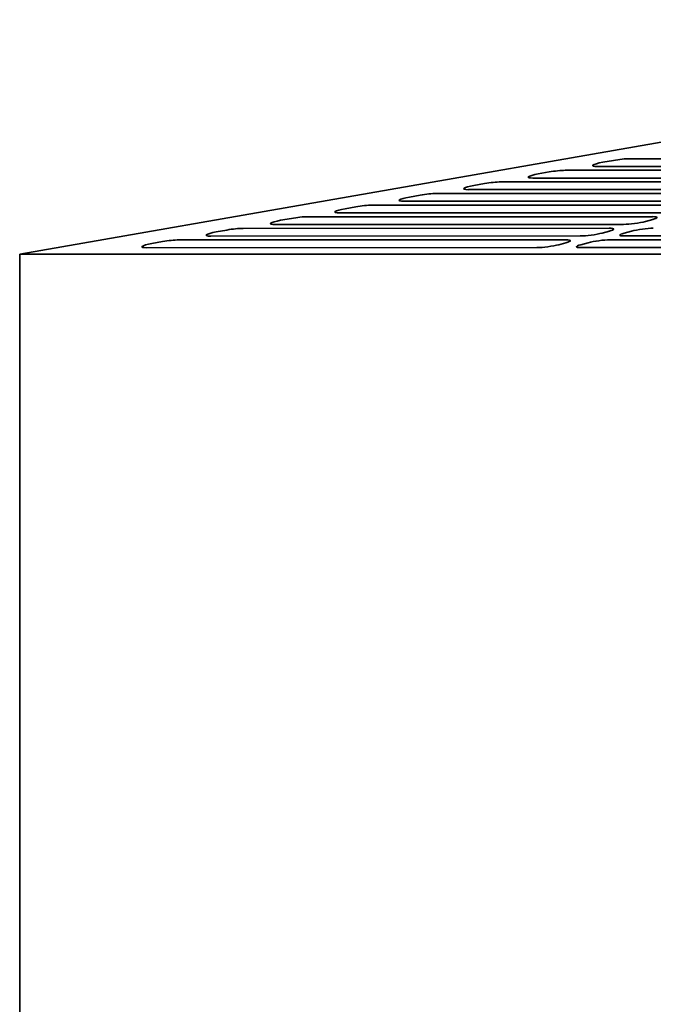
# Model space of a CAD drawing. Header units: millimetres. Extents: x 287 to 973, y 250 to 640.
# Tile 2 of 11: x 287 to 409, y 445 to 634. Entities that reach past the tile are written whole.
import ezdxf

# ---------------------------------------------------------------- set-up
doc = ezdxf.new("R2010")
doc.units = ezdxf.units.MM
doc.header["$LTSCALE"] = 3
doc.layers.add('Krawędzie widoczne(ISO)', color=7, linetype='Continuous', lineweight=35, true_color=0x262659)

msp = doc.modelspace()

# ---------------------------------------------------------------- linework, layer by layer
at = {"layer": 'Krawędzie widoczne(ISO)'}
for p, q in [((287.5, 589.5), (545.59, 634.5)), ((399.51, 607.13), (401.57, 607.5)), ((404.67, 607.82), (450.71, 607.83)), ((387.13, 604.9), (389.19, 605.27)), ((392.3, 605.59), (442.38, 605.6)), ((445.16, 606.35), (398.45, 606.33)), ((374.76, 602.67), (376.82, 603.04)), ((379.92, 603.36), (434.05, 603.38)), ((436.83, 604.12), (386.07, 604.1)), ((367.55, 601.13), (425.72, 601.15)), ((428.5, 601.89), (373.7, 601.88)), ((420.17, 599.66), (361.32, 599.65)), ((362.38, 600.44), (364.44, 600.82)), ((411.84, 597.44), (348.95, 597.42)), ((350.01, 598.22), (352.07, 598.59)), ((355.17, 598.9), (417.39, 598.92)), ((337.63, 595.99), (339.7, 596.36)), ((342.8, 596.68), (409.07, 596.69)), ((409.11, 596.14), (407.72, 595.77)), ((325.26, 593.76), (327.32, 594.13)), ((330.42, 594.45), (400.74, 594.47)), ((403.51, 595.21), (336.57, 595.19)), ((400.78, 593.91), (399.39, 593.54)), ((403.64, 593.54), (405.02, 593.91)), ((312.88, 591.53), (314.95, 591.9)), ((318.05, 592.22), (392.41, 592.24)), ((395.18, 592.98), (324.2, 592.96)), ((392.45, 591.68), (391.06, 591.31)), ((395.31, 591.31), (396.7, 591.68)), ((400.9, 592.24), (475.26, 592.26)), ((474.66, 593), (403.68, 592.98)), ((386.85, 590.75), (311.82, 590.73)), ((470.38, 590.78), (395.35, 590.76)), ((287.5, 377.5), (287.5, 589.5)), ((488.13, 589.5), (287.5, 589.5))]:
    msp.add_line(p, q, dxfattribs=at)
for centre, major_axis, start_param, end_param in [((400.53, 606.89), (-2.97, -0.4), 5.045554, 7.060842), ((402.59, 607.26), (2.97, 0.4), 0.777657, 1.903962), ((388.15, 604.66), (-2.97, -0.4), 5.045554, 7.060842), ((390.22, 605.03), (2.97, 0.4), 0.777657, 1.903962), ((377.84, 602.8), (2.97, 0.4), 0.777657, 1.903962), ((365.47, 600.58), (2.97, 0.4), 0.777657, 1.903962), ((375.78, 602.43), (-2.97, -0.4), 5.045554, 7.060842), ((363.4, 600.2), (-2.97, -0.4), 5.045554, 7.060842), ((351.03, 597.98), (-2.97, -0.4), 5.045554, 7.060842), ((353.09, 598.35), (2.97, 0.4), 0.777657, 1.903962), ((338.65, 595.75), (-2.97, -0.4), 5.045554, 7.060842), ((340.72, 596.12), (2.97, 0.4), 0.777657, 1.903962), ((405.6, 595.77), (-2.97, -0.4), 0.777657, 2.348453), ((406.98, 596.14), (2.97, 0.4), 5.490046, 7.060842), ((326.28, 593.52), (-2.97, -0.4), 5.045554, 7.060842), ((328.34, 593.89), (2.97, 0.4), 0.777657, 1.903962), ((397.27, 593.54), (-2.97, -0.4), 0.777657, 2.348453), ((398.65, 593.91), (2.97, 0.4), 5.490046, 7.060842), ((405.76, 593.54), (-2.97, -0.4), 5.490046, 7.060842), ((407.15, 593.91), (2.97, 0.4), 0.777657, 2.348453), ((315.97, 591.66), (2.97, 0.4), 0.777657, 1.903962), ((390.32, 591.68), (2.97, 0.4), 5.490046, 7.060842), ((398.82, 591.69), (2.97, 0.4), 0.777657, 2.348453), ((313.91, 591.29), (-2.97, -0.4), 5.045554, 7.060842), ((388.94, 591.31), (-2.97, -0.4), 0.777657, 2.348453), ((397.43, 591.31), (-2.97, -0.4), 5.490046, 7.060842)]:
    msp.add_ellipse(centre, major_axis=major_axis, ratio=0.131244, start_param=start_param, end_param=end_param, dxfattribs=at)

doc.saveas('drawing.dxf')
